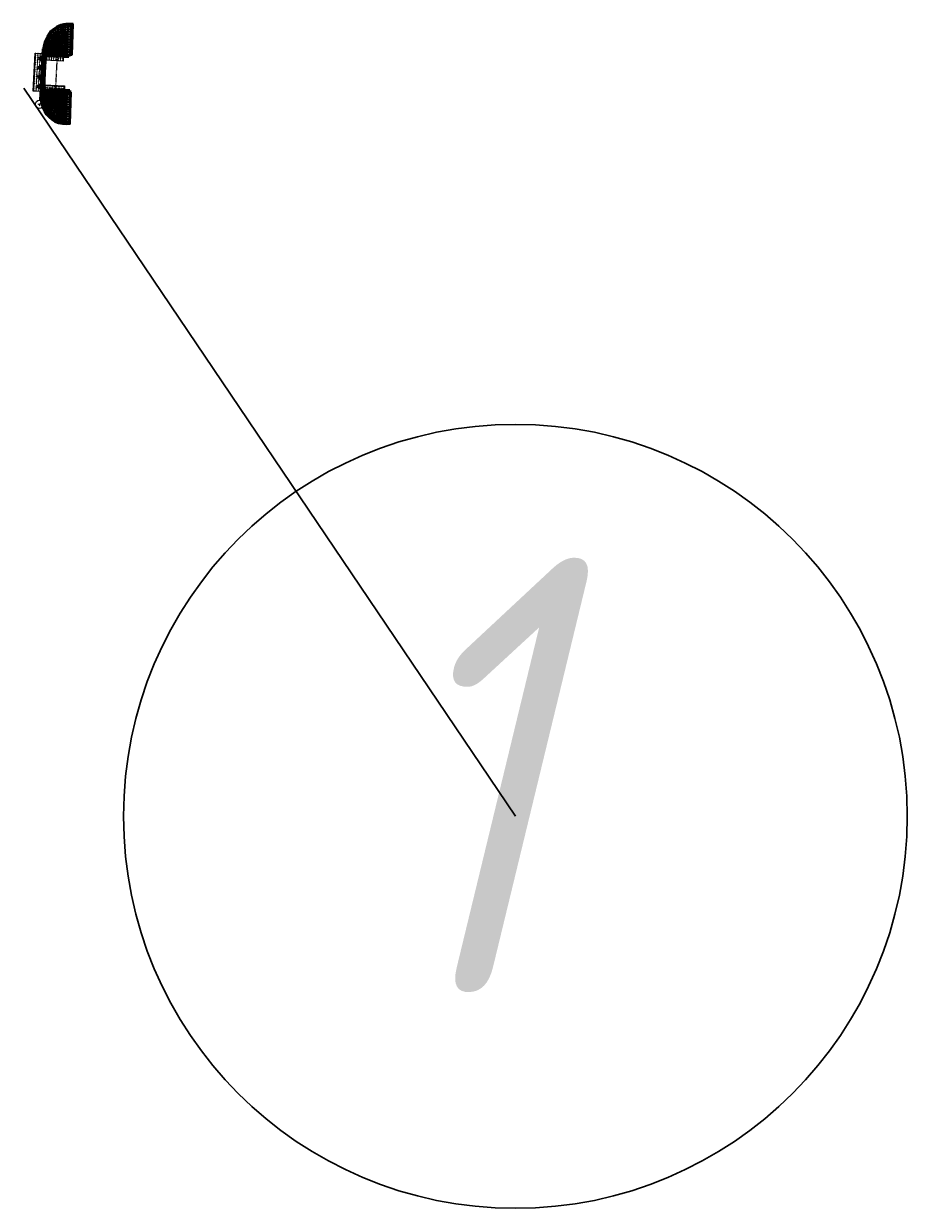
# Model space of a CAD drawing. Header units: metres. Extents: x 1285860 to 1560489, y -721344 to 834863.
# Tile 4 of 215: x 1286266 to 1286878, y 733144 to 733964. Entities that reach past the tile are written whole.
import ezdxf

# ---------------------------------------------------------------- set-up
doc = ezdxf.new("R2010")
doc.units = ezdxf.units.M
doc.header["$LTSCALE"] = 0.2
doc.linetypes.add('DASHDOT2', pattern=[12.7, 6.35, -3.175, 0, -3.175])
doc.linetypes.add('HIDDEN2', pattern=[4.7625, 3.175, -1.5875])
doc.layers.get('0').update_dxf_attribs({"lineweight": 35})
for name, color, linetype in [('!OIS-G-opori-text', 130, 'Continuous'), ('!OIS-G-opori-text-s', 90, 'Continuous'), ('!OIS-K-punktir', 50, 'HIDDEN2'), ('!OIS-K-text-s0.5', 130, 'Continuous')]:
    doc.layers.add(name, color=color, linetype=linetype)
for name, color, linetype, lineweight in [('!OIS-K-osi', 30, 'DASHDOT2', 18), ('!OIS-K-razm', 10, 'Continuous', 20), ('!OIS-K-s0.25', 10, 'Continuous', 20), ('!OIS-K-s0.5-1', 130, 'Continuous', 35), ('!OIS-K-s1', 90, 'Continuous', 50), ('!OIS-K-shtrih', 8, 'Continuous', 15)]:
    doc.layers.add(name, color=color, linetype=linetype, lineweight=lineweight)
doc.styles.add('GOST-2.304_Type-B_italic', font='txt')
doc.styles.add('Simplex', font='simplex.shx', dxfattribs={"width": 0.85, "oblique": 15})

# ---------------------------------------------------------------- blocks, each defined once
blk = doc.blocks.new('number')
at = {"layer": '!OIS-G-opori-text', "color": 0}
blk.add_circle((0, 0), 2.86, dxfattribs=at)
at = {"layer": '!OIS-G-opori-text', "style": 'Simplex', "oblique": 15, "width": 0.65}
blk.add_attdef('1', (-1.23, -0.78), '', height=1.5, dxfattribs=at)
blk = doc.blocks.new('A$C56051FC6')
at = {"layer": '!OIS-K-punktir', "linetype": 'ByBlock'}
blk.add_lwpolyline([(-13.15, 12.65), (-8.55, 12.65), (-8.55, 0), (8.55, 0), (8.55, 14.42), (13.15, 14.42), (13.15, -7.1), (-13.15, -7.1)], close=True, dxfattribs=at)
at = {"layer": '!OIS-K-punktir', "elevation": 0}
for points in [[(-12.88, 12.03), (-12.53, 12.03), (-12.53, 12.38), (-12.88, 12.38)], [(-12.88, 10.47), (-12.53, 10.47), (-12.53, 10.82), (-12.88, 10.82)], [(-12.88, 8.91), (-12.53, 8.91), (-12.53, 9.26), (-12.88, 9.26)], [(-11.67, 12.03), (-11.32, 12.03), (-11.32, 12.38), (-11.67, 12.38)], [(-11.67, 10.47), (-11.32, 10.47), (-11.32, 10.82), (-11.67, 10.82)], [(-11.67, 8.91), (-11.32, 8.91), (-11.32, 9.26), (-11.67, 9.26)], [(-10.46, 12.03), (-10.11, 12.03), (-10.11, 12.38), (-10.46, 12.38)], [(-10.46, 10.47), (-10.11, 10.47), (-10.11, 10.82), (-10.46, 10.82)], [(-10.46, 8.91), (-10.11, 8.91), (-10.11, 9.26), (-10.46, 9.26)], [(-9.25, 12.03), (-8.9, 12.03), (-8.9, 12.38), (-9.25, 12.38)], [(-9.25, 10.47), (-8.9, 10.47), (-8.9, 10.82), (-9.25, 10.82)], [(-9.25, 8.91), (-8.9, 8.91), (-8.9, 9.26), (-9.25, 9.26)], [(9.25, 13.59), (8.9, 13.59), (8.9, 13.94), (9.25, 13.94)], [(9.25, 12.03), (8.9, 12.03), (8.9, 12.38), (9.25, 12.38)], [(9.25, 10.47), (8.9, 10.47), (8.9, 10.82), (9.25, 10.82)], [(9.25, 8.91), (8.9, 8.91), (8.9, 9.26), (9.25, 9.26)], [(10.46, 13.59), (10.11, 13.59), (10.11, 13.94), (10.46, 13.94)], [(10.46, 12.03), (10.11, 12.03), (10.11, 12.38), (10.46, 12.38)], [(10.46, 10.47), (10.11, 10.47), (10.11, 10.82), (10.46, 10.82)], [(10.46, 8.91), (10.11, 8.91), (10.11, 9.26), (10.46, 9.26)], [(11.67, 13.59), (11.32, 13.59), (11.32, 13.94), (11.67, 13.94)], [(11.67, 12.03), (11.32, 12.03), (11.32, 12.38), (11.67, 12.38)], [(11.67, 10.47), (11.32, 10.47), (11.32, 10.82), (11.67, 10.82)], [(11.67, 8.91), (11.32, 8.91), (11.32, 9.26), (11.67, 9.26)], [(12.88, 13.59), (12.53, 13.59), (12.53, 13.94), (12.88, 13.94)], [(12.88, 12.03), (12.53, 12.03), (12.53, 12.38), (12.88, 12.38)], [(12.88, 10.47), (12.53, 10.47), (12.53, 10.82), (12.88, 10.82)], [(12.88, 8.91), (12.53, 8.91), (12.53, 9.26), (12.88, 9.26)], [(-12.88, 7.35), (-12.53, 7.35), (-12.53, 7.7), (-12.88, 7.7)], [(-12.88, 5.79), (-12.53, 5.79), (-12.53, 6.14), (-12.88, 6.14)], [(-12.88, 4.23), (-12.53, 4.23), (-12.53, 4.58), (-12.88, 4.58)], [(-12.88, 2.67), (-12.53, 2.67), (-12.53, 3.02), (-12.88, 3.02)], [(-12.88, 1.11), (-12.53, 1.11), (-12.53, 1.46), (-12.88, 1.46)], [(-11.67, 7.35), (-11.32, 7.35), (-11.32, 7.7), (-11.67, 7.7)], [(-11.67, 5.79), (-11.32, 5.79), (-11.32, 6.14), (-11.67, 6.14)], [(-11.67, 4.23), (-11.32, 4.23), (-11.32, 4.58), (-11.67, 4.58)], [(-11.67, 2.67), (-11.32, 2.67), (-11.32, 3.02), (-11.67, 3.02)], [(-11.67, 1.11), (-11.32, 1.11), (-11.32, 1.46), (-11.67, 1.46)], [(-10.46, 7.35), (-10.11, 7.35), (-10.11, 7.7), (-10.46, 7.7)], [(-10.46, 5.79), (-10.11, 5.79), (-10.11, 6.14), (-10.46, 6.14)], [(-10.46, 4.23), (-10.11, 4.23), (-10.11, 4.58), (-10.46, 4.58)], [(-10.46, 2.67), (-10.11, 2.67), (-10.11, 3.02), (-10.46, 3.02)], [(-10.46, 1.11), (-10.11, 1.11), (-10.11, 1.46), (-10.46, 1.46)], [(-9.25, 7.35), (-8.9, 7.35), (-8.9, 7.7), (-9.25, 7.7)], [(-9.25, 5.79), (-8.9, 5.79), (-8.9, 6.14), (-9.25, 6.14)], [(-9.25, 4.23), (-8.9, 4.23), (-8.9, 4.58), (-9.25, 4.58)], [(-9.25, 2.67), (-8.9, 2.67), (-8.9, 3.02), (-9.25, 3.02)], [(-9.25, 1.11), (-8.9, 1.11), (-8.9, 1.46), (-9.25, 1.46)], [(9.25, 7.35), (8.9, 7.35), (8.9, 7.7), (9.25, 7.7)], [(9.25, 5.79), (8.9, 5.79), (8.9, 6.14), (9.25, 6.14)], [(9.25, 4.23), (8.9, 4.23), (8.9, 4.58), (9.25, 4.58)], [(9.25, 2.67), (8.9, 2.67), (8.9, 3.02), (9.25, 3.02)], [(9.25, 1.11), (8.9, 1.11), (8.9, 1.46), (9.25, 1.46)], [(10.46, 7.35), (10.11, 7.35), (10.11, 7.7), (10.46, 7.7)], [(10.46, 5.79), (10.11, 5.79), (10.11, 6.14), (10.46, 6.14)], [(10.46, 4.23), (10.11, 4.23), (10.11, 4.58), (10.46, 4.58)], [(10.46, 2.67), (10.11, 2.67), (10.11, 3.02), (10.46, 3.02)], [(10.46, 1.11), (10.11, 1.11), (10.11, 1.46), (10.46, 1.46)], [(11.67, 7.35), (11.32, 7.35), (11.32, 7.7), (11.67, 7.7)], [(11.67, 5.79), (11.32, 5.79), (11.32, 6.14), (11.67, 6.14)], [(11.67, 4.23), (11.32, 4.23), (11.32, 4.58), (11.67, 4.58)], [(11.67, 2.67), (11.32, 2.67), (11.32, 3.02), (11.67, 3.02)], [(11.67, 1.11), (11.32, 1.11), (11.32, 1.46), (11.67, 1.46)], [(12.88, 7.35), (12.53, 7.35), (12.53, 7.7), (12.88, 7.7)], [(12.88, 5.79), (12.53, 5.79), (12.53, 6.14), (12.88, 6.14)], [(12.88, 4.23), (12.53, 4.23), (12.53, 4.58), (12.88, 4.58)], [(12.88, 2.67), (12.53, 2.67), (12.53, 3.02), (12.88, 3.02)], [(12.88, 1.11), (12.53, 1.11), (12.53, 1.46), (12.88, 1.46)], [(-12.88, -0.61), (-12.53, -0.61), (-12.53, -0.26), (-12.88, -0.26)], [(-12.88, -2.16), (-12.53, -2.16), (-12.53, -1.82), (-12.88, -1.82)], [(-12.88, -3.73), (-12.53, -3.73), (-12.53, -3.38), (-12.88, -3.38)], [(-12.88, -5.29), (-12.53, -5.29), (-12.53, -4.94), (-12.88, -4.94)], [(-12.88, -6.85), (-12.53, -6.85), (-12.53, -6.5), (-12.88, -6.5)], [(-11.67, -0.61), (-11.32, -0.61), (-11.32, -0.26), (-11.67, -0.26)], [(-11.67, -2.16), (-11.32, -2.16), (-11.32, -1.82), (-11.67, -1.82)], [(-11.67, -3.73), (-11.32, -3.73), (-11.32, -3.38), (-11.67, -3.38)], [(-11.67, -5.29), (-11.32, -5.29), (-11.32, -4.94), (-11.67, -4.94)], [(-11.67, -6.85), (-11.32, -6.85), (-11.32, -6.5), (-11.67, -6.5)], [(-10.46, -0.61), (-10.11, -0.61), (-10.11, -0.26), (-10.46, -0.26)], [(-10.46, -2.16), (-10.11, -2.16), (-10.11, -1.82), (-10.46, -1.82)], [(-10.46, -3.73), (-10.11, -3.73), (-10.11, -3.38), (-10.46, -3.38)], [(-10.46, -5.29), (-10.11, -5.29), (-10.11, -4.94), (-10.46, -4.94)], [(-10.46, -6.85), (-10.11, -6.85), (-10.11, -6.5), (-10.46, -6.5)], [(-9.25, -0.61), (-8.9, -0.61), (-8.9, -0.26), (-9.25, -0.26)], [(-9.25, -2.16), (-8.9, -2.16), (-8.9, -1.82), (-9.25, -1.82)], [(-9.25, -3.73), (-8.9, -3.73), (-8.9, -3.38), (-9.25, -3.38)], [(-9.25, -5.29), (-8.9, -5.29), (-8.9, -4.94), (-9.25, -4.94)], [(-9.25, -6.85), (-8.9, -6.85), (-8.9, -6.5), (-9.25, -6.5)], [(-8.04, -0.61), (-7.69, -0.61), (-7.69, -0.26), (-8.04, -0.26)], [(-8.04, -2.16), (-7.69, -2.16), (-7.69, -1.82), (-8.04, -1.82)], [(-8.04, -3.73), (-7.69, -3.73), (-7.69, -3.38), (-8.04, -3.38)], [(-8.04, -5.29), (-7.69, -5.29), (-7.69, -4.94), (-8.04, -4.94)], [(-8.04, -6.85), (-7.69, -6.85), (-7.69, -6.5), (-8.04, -6.5)], [(-6.83, -0.61), (-6.48, -0.61), (-6.48, -0.26), (-6.83, -0.26)], [(-6.83, -2.16), (-6.48, -2.16), (-6.48, -1.82), (-6.83, -1.82)], [(-6.83, -3.73), (-6.48, -3.73), (-6.48, -3.38), (-6.83, -3.38)], [(-6.83, -5.29), (-6.48, -5.29), (-6.48, -4.94), (-6.83, -4.94)], [(-6.83, -6.85), (-6.48, -6.85), (-6.48, -6.5), (-6.83, -6.5)], [(-5.62, -0.61), (-5.27, -0.61), (-5.27, -0.26), (-5.62, -0.26)], [(-5.62, -2.16), (-5.27, -2.16), (-5.27, -1.82), (-5.62, -1.82)], [(-5.62, -3.73), (-5.27, -3.73), (-5.27, -3.38), (-5.62, -3.38)], [(-5.62, -5.29), (-5.27, -5.29), (-5.27, -4.94), (-5.62, -4.94)], [(-5.62, -6.85), (-5.27, -6.85), (-5.27, -6.5), (-5.62, -6.5)], [(-4.41, -0.61), (-4.06, -0.61), (-4.06, -0.26), (-4.41, -0.26)], [(-4.41, -2.16), (-4.06, -2.16), (-4.06, -1.82), (-4.41, -1.82)], [(-4.41, -3.73), (-4.06, -3.73), (-4.06, -3.38), (-4.41, -3.38)], [(-4.41, -5.29), (-4.06, -5.29), (-4.06, -4.94), (-4.41, -4.94)], [(-4.41, -6.85), (-4.06, -6.85), (-4.06, -6.5), (-4.41, -6.5)], [(-3.2, -0.61), (-2.85, -0.61), (-2.85, -0.26), (-3.2, -0.26)], [(-3.2, -2.16), (-2.85, -2.16), (-2.85, -1.82), (-3.2, -1.82)], [(-3.2, -3.73), (-2.85, -3.73), (-2.85, -3.38), (-3.2, -3.38)], [(-3.2, -5.29), (-2.85, -5.29), (-2.85, -4.94), (-3.2, -4.94)], [(-3.2, -6.85), (-2.85, -6.85), (-2.85, -6.5), (-3.2, -6.5)], [(-1.99, -0.61), (-1.64, -0.61), (-1.64, -0.26), (-1.99, -0.26)], [(-1.99, -2.16), (-1.64, -2.16), (-1.64, -1.82), (-1.99, -1.82)], [(-1.99, -3.73), (-1.64, -3.73), (-1.64, -3.38), (-1.99, -3.38)], [(-1.99, -5.29), (-1.64, -5.29), (-1.64, -4.94), (-1.99, -4.94)], [(-1.99, -6.85), (-1.64, -6.85), (-1.64, -6.5), (-1.99, -6.5)], [(-0.78, -0.61), (-0.43, -0.61), (-0.43, -0.26), (-0.78, -0.26)], [(-0.78, -2.16), (-0.43, -2.16), (-0.43, -1.82), (-0.78, -1.82)], [(-0.78, -3.73), (-0.43, -3.73), (-0.43, -3.38), (-0.78, -3.38)], [(-0.78, -5.29), (-0.43, -5.29), (-0.43, -4.94), (-0.78, -4.94)], [(-0.78, -6.85), (-0.43, -6.85), (-0.43, -6.5), (-0.78, -6.5)], [(0.43, -0.61), (0.78, -0.61), (0.78, -0.26), (0.43, -0.26)], [(0.43, -2.16), (0.78, -2.16), (0.78, -1.82), (0.43, -1.82)], [(0.43, -3.73), (0.78, -3.73), (0.78, -3.38), (0.43, -3.38)], [(0.43, -5.29), (0.78, -5.29), (0.78, -4.94), (0.43, -4.94)], [(0.43, -6.85), (0.78, -6.85), (0.78, -6.5), (0.43, -6.5)], [(1.64, -0.61), (1.99, -0.61), (1.99, -0.26), (1.64, -0.26)], [(1.64, -2.16), (1.99, -2.16), (1.99, -1.82), (1.64, -1.82)], [(1.64, -3.73), (1.99, -3.73), (1.99, -3.38), (1.64, -3.38)], [(1.64, -5.29), (1.99, -5.29), (1.99, -4.94), (1.64, -4.94)], [(1.64, -6.85), (1.99, -6.85), (1.99, -6.5), (1.64, -6.5)], [(2.85, -0.61), (3.2, -0.61), (3.2, -0.26), (2.85, -0.26)], [(2.85, -2.16), (3.2, -2.16), (3.2, -1.82), (2.85, -1.82)], [(2.85, -3.73), (3.2, -3.73), (3.2, -3.38), (2.85, -3.38)], [(2.85, -5.29), (3.2, -5.29), (3.2, -4.94), (2.85, -4.94)], [(2.85, -6.85), (3.2, -6.85), (3.2, -6.5), (2.85, -6.5)], [(4.06, -0.61), (4.41, -0.61), (4.41, -0.26), (4.06, -0.26)], [(4.06, -2.16), (4.41, -2.16), (4.41, -1.82), (4.06, -1.82)], [(4.06, -3.73), (4.41, -3.73), (4.41, -3.38), (4.06, -3.38)], [(4.06, -5.29), (4.41, -5.29), (4.41, -4.94), (4.06, -4.94)], [(4.06, -6.85), (4.41, -6.85), (4.41, -6.5), (4.06, -6.5)], [(5.27, -0.61), (5.62, -0.61), (5.62, -0.26), (5.27, -0.26)], [(5.27, -2.16), (5.62, -2.16), (5.62, -1.82), (5.27, -1.82)], [(5.27, -3.73), (5.62, -3.73), (5.62, -3.38), (5.27, -3.38)], [(5.27, -5.29), (5.62, -5.29), (5.62, -4.94), (5.27, -4.94)], [(5.27, -6.85), (5.62, -6.85), (5.62, -6.5), (5.27, -6.5)], [(6.48, -0.61), (6.83, -0.61), (6.83, -0.26), (6.48, -0.26)], [(6.48, -2.16), (6.83, -2.16), (6.83, -1.82), (6.48, -1.82)], [(6.48, -3.73), (6.83, -3.73), (6.83, -3.38), (6.48, -3.38)], [(6.48, -5.29), (6.83, -5.29), (6.83, -4.94), (6.48, -4.94)], [(6.48, -6.85), (6.83, -6.85), (6.83, -6.5), (6.48, -6.5)], [(7.69, -0.61), (8.04, -0.61), (8.04, -0.26), (7.69, -0.26)], [(7.69, -2.16), (8.04, -2.16), (8.04, -1.82), (7.69, -1.82)], [(7.69, -3.73), (8.04, -3.73), (8.04, -3.38), (7.69, -3.38)], [(7.69, -5.29), (8.04, -5.29), (8.04, -4.94), (7.69, -4.94)], [(7.69, -6.85), (8.04, -6.85), (8.04, -6.5), (7.69, -6.5)], [(8.9, -0.61), (9.25, -0.61), (9.25, -0.26), (8.9, -0.26)], [(8.9, -2.16), (9.25, -2.16), (9.25, -1.82), (8.9, -1.82)], [(8.9, -3.73), (9.25, -3.73), (9.25, -3.38), (8.9, -3.38)], [(8.9, -5.29), (9.25, -5.29), (9.25, -4.94), (8.9, -4.94)], [(8.9, -6.85), (9.25, -6.85), (9.25, -6.5), (8.9, -6.5)], [(10.11, -0.61), (10.46, -0.61), (10.46, -0.26), (10.11, -0.26)], [(10.11, -2.16), (10.46, -2.16), (10.46, -1.82), (10.11, -1.82)], [(10.11, -3.73), (10.46, -3.73), (10.46, -3.38), (10.11, -3.38)], [(10.11, -5.29), (10.46, -5.29), (10.46, -4.94), (10.11, -4.94)], [(10.11, -6.85), (10.46, -6.85), (10.46, -6.5), (10.11, -6.5)], [(11.32, -0.61), (11.67, -0.61), (11.67, -0.26), (11.32, -0.26)], [(11.32, -2.16), (11.67, -2.16), (11.67, -1.82), (11.32, -1.82)], [(11.32, -3.73), (11.67, -3.73), (11.67, -3.38), (11.32, -3.38)], [(11.32, -5.29), (11.67, -5.29), (11.67, -4.94), (11.32, -4.94)], [(11.32, -6.85), (11.67, -6.85), (11.67, -6.5), (11.32, -6.5)], [(12.53, -0.61), (12.88, -0.61), (12.88, -0.26), (12.53, -0.26)], [(12.53, -2.16), (12.88, -2.16), (12.88, -1.82), (12.53, -1.82)], [(12.53, -3.73), (12.88, -3.73), (12.88, -3.38), (12.53, -3.38)], [(12.53, -5.29), (12.88, -5.29), (12.88, -4.94), (12.53, -4.94)], [(12.53, -6.85), (12.88, -6.85), (12.88, -6.5), (12.53, -6.5)]]:
    blk.add_lwpolyline(points, close=True, dxfattribs=at)
blk = doc.blocks.new('A$C5F25407F')
at = {"layer": '!OIS-K-punktir', "linetype": 'ByBlock'}
for q in [(-0.56, -0.32), (-0.54, 0.36), (0.55, -0.02)]:
    blk.add_line((0, 0), q, dxfattribs=at)
at = {"layer": '!OIS-K-punktir'}
for p, q in [((1.29, 0.95), (1.1, 0.96)), ((1.29, 0.95), (1.21, -1.05)), ((1.02, -1.04), (1.21, -1.05)), ((1.06, -0.04), (1.25, -0.05))]:
    blk.add_line(p, q, dxfattribs=at)
at = {"layer": '!OIS-K-s1'}
for p, q in [((-1.56, 1.06), (-1.64, -0.94)), ((-0.54, 0.36), (-1.56, 1.06)), ((1.1, 0.96), (-1.56, 1.06)), ((-0.57, -0.48), (-0.53, 0.52)), ((0.57, 0.48), (-0.53, 0.52)), ((0.53, -0.52), (0.57, 0.48)), ((-0.56, -0.32), (-1.64, -0.94)), ((-1.64, -0.94), (1.02, -1.04)), ((0.53, -0.52), (-0.57, -0.48)), ((0.55, -0.02), (1.06, -0.04))]:
    blk.add_line(p, q, dxfattribs=at)
blk = doc.blocks.new('A$C2A1B7BC4')
at = {"layer": '!OIS-K-osi'}
blk.add_line((-26.74, 1.6, 0), (5.24, 1.6, 0), dxfattribs=at)
at = {"layer": '!OIS-K-osi', "linetype": 'ByBlock'}
blk.add_line((-10.75, 3.65, 0), (-10.75, 0.88, 0), dxfattribs=at)
at = {"layer": '!OIS-K-punktir'}
for p, q in [((-22.5, 11.87, 0), (1, 11.87, 0)), ((-23.4, 2.85, 0), (1.9, 2.85, 0)), ((-22.5, 3.85, 0), (1, 3.85, 0))]:
    blk.add_line(p, q, dxfattribs=at)
at = {"layer": '!OIS-K-punktir', "elevation": 0}
for points in [[(-22.6, 3.65, 0.00506), (-22.81, 20.1, 0.00506)], [(1.1, 3.65, 0.005441), (0.85, 21.87)]]:
    blk.add_lwpolyline(points, format="xyb", dxfattribs=at)
at = {"layer": '!OIS-K-razm'}
blk.add_line((-10.73, 3.65, 0), (-10.77, 3.65, 0), dxfattribs=at)
at = {"layer": '!OIS-K-s1'}
for p, q in [((-22.71, 20.1, 0), (-23.61, 20.1, 0)), ((1.65, 21.87, 0), (0.75, 21.87, 0)), ((-10.77, 2.85, 0), (-10.77, 3.45, 0)), ((-10.73, 2.85, 0), (-10.73, 3.45, 0))]:
    blk.add_line(p, q, dxfattribs=at)
at = {"layer": '!OIS-K-s1', "elevation": 0}
for points in [[(-23.4, 3.45, 0.005127), (-23.61, 20.1, 0.005127)], [(-22.5, 3.65, 0.00506), (-22.71, 20.1, 0.00506)], [(1, 3.65, 0.005442), (0.75, 21.87)], [(1.9, 3.45, 0.005495), (1.65, 21.87, 0.005495)]]:
    blk.add_lwpolyline(points, format="xyb", dxfattribs=at)
for points in [[(-10.77, 3.65), (-23.4, 3.65), (-23.4, 2.85), (-10.77, 2.85)], [(-10.77, 3.65), (-10.77, 3.85), (-22.5, 3.85)], [(-10.73, 3.65), (-10.73, 3.85), (1, 3.85)], [(-10.73, 2.85), (1.9, 2.85), (1.9, 3.65), (-10.73, 3.65)]]:
    blk.add_lwpolyline(points, dxfattribs=at)
at = {"layer": '!OIS-K-s1', "rotation": 92.19226983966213}
for p in [(-20.5, 1.6, 0), (-14, 1.6, 0), (-7.5, 1.6, 0), (-1, 1.6)]:
    blk.add_blockref('A$C5F25407F', p, dxfattribs=at)
blk = doc.blocks.new('A$C4ED54C31')
at = {"layer": '!OIS-K-shtrih'}
h = blk.add_hatch(color=254, dxfattribs=at)
h.dxf.hatch_style = 1
h.paths.add_polyline_path([(1286296.64, 733962.83), (1286299.94, 733962.74), (1286299.97, 733963.83), (1286296.67, 733963.92, 0.189574), (1286284.38, 733958.75, 0.167663), (1286278.89, 733942.79), (1286279.98, 733942.74, -0.167372), (1286285.19, 733958.02, -0.18751)])
h.paths.add_polyline_path([(1286295.41, 733894.35), (1286298.06, 733894.28), (1286298.09, 733895.37), (1286295.44, 733895.44, -0.335703), (1286279.84, 733906.28, -0.114008), (1286278.67, 733917.48, -0.000333), (1286277.58, 733917.53, 0.113169), (1286278.81, 733905.93, 0.331188)])
h.paths.add_polyline_path([(1286295.44, 733895.44), (1286298.09, 733895.37), (1286298.67, 733916.43), (1286296.02, 733916.49, -0.415682), (1286295.73, 733916.79, -0.005201), (1286278.67, 733917.48, 0.114008), (1286279.84, 733906.28, 0.335703)], flags=17)
h.paths.add_polyline_path([(1286295.78, 733942.1, -0.410481), (1286296.07, 733942.38), (1286299.38, 733942.31), (1286299.94, 733962.74), (1286296.64, 733962.83, 0.18751), (1286285.19, 733958.02, 0.167372), (1286279.98, 733942.74)])
h = blk.add_hatch(dxfattribs=at)
h.set_pattern_fill('GRAVEL', color=256, scale=0.1, angle=-189.52527)
h.set_pattern_definition([(38.487521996, (588052.58291, 2041155.05024), (23.822772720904, 19.182218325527), [0.34172144, -33.8304836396]), (355.444475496, (588052.85039, 2041155.26291), (-30.480089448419, 2.538926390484), [0.58640472, -58.0540488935]), (302.985181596, (588053.43494, 2041155.21633), (-20.426221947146, 31.75803924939), [0.41348152, -40.934722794]), (77.748423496, (588054.51697, 2041155.67865), (-10.911491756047, -49.679280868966), [0.53400452, -52.8664374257]), (103.308388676, (588054.63029, 2041156.20049), (7.480994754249, -32.161391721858), [0.5236337, -51.8398077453]), (167.748423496, (588054.50975, 2041156.71007), (49.679280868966, -10.911491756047), [0.53400452, -52.8664374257]), (208.168974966, (588053.98791, 2041156.82338), (36.7679999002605, 19.585570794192), [0.70619366, -69.9131153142]), (242.730062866, (588053.36536, 2041156.49001), (-26.7820248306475, -52.167288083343), [0.66671952, -66.005256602]), (291.904300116, (588053.05988, 2041155.89739), (14.575610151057, -35.927348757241), [0.535813, -53.0455456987]), (345.711092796, (588053.25976, 2041155.40026), (-27.134457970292, 7.128561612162), [0.61171328, -29.97393695]), (32.872172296, (588053.85255, 2041155.24928), (34.683345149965, 22.510876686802), [0.79107792, -78.316772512]), (309.288809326, (588052.04124, 2041156.11982), (15.012908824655, -17.97216093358), [0.27000454, -26.7305658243]), (341.943968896, (588052.21222, 2041155.91085), (-31.72409304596, 10.474193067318), [0.51368198, -50.854638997]), (35.4747345, (588052.7006, 2041155.7516), (0.4203255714, 2.504980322), [0.35920934, -3.2328931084]), (13.673325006, (588052.8255, 2041155.4216), (-13.36555275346, -2.90833278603), [0.19344132, -19.150622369]), (102.276143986, (588053.01347, 2041155.46734), (1.24400360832, -7.93526653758), [0.27356562, -13.40475299]), (201.438491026, (588052.9553, 2041155.73465), (-8.35559210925, -3.74898392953), [0.44431966, -14.366298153]), (332.039785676, (588052.5417, 2041155.57225), (-4.5896350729, 3.3456314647), [0.32128714, -7.710898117]), (186.86427483, (588054.46636, 2041155.22355), (-26.31077993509, -3.311685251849), [0.450088, -44.5588266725]), (240.820910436, (588054.0195, 2041155.16976), (14.643502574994, 25.87348125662), [0.37759894, -37.382215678]), (103.673325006, (588052.45766, 2041155.07126), (2.90833278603, -13.36555275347), [0.3868801, -18.957183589]), (154.085194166, (588052.36621, 2041155.44717), (23.788826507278, -11.718196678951), [0.450088, -44.5588266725]), (149.918689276, (588054.72696, 2041156.77664), (11.68425046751, -7.111588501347), [0.4340352, -21.267734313]), (105.249875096, (588054.35138, 2041156.99419), (7.90132034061, -29.656411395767), [0.36367212, -36.0035933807]), (237.276143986, (588052.85294, 2041157.58044), (-7.11158850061, -11.68425046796), [0.3868801, -18.957183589]), (187.828759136, (588052.6438, 2041157.25496), (34.246046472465, 4.555688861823), [0.42578274, -42.15237598]), (239.918689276, (588054.08038, 2041157.37448), (7.11158850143, 11.68425046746), [0.2170176, -21.484751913]), (271.78466697, (588053.00324, 2041157.5552), (0.82367803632, -10.44024685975), [0.1295146, -12.8219949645]), (336.43849103, (588053.0073, 2041157.42577), (-7.0946153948, 3.7659570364), [0.5236337, -9.949054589]), (356.483740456, (588053.48725, 2041157.21645), (-25.4701287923, 1.698275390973), [0.485267, -48.0413648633]), (114.164802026, (588052.9931, 2041155.9601), (1.66432917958, -5.43028621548), [0.36632388, -8.7917763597]), (163.631961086, (588052.84317, 2041156.29432), (-41.744014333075, 12.1554953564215), [0.63955676, -63.316009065]), (231.420130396, (588052.22954, 2041156.47455), (12.962200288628, 15.853559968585), [0.26150824, -25.889392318]), (260.4747345, (588052.0665, 2041156.27), (2.0846547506, -2.9253058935), [0.1524, -2.3876]), (290.731171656, (588053.52474, 2041157.1329), (-7.077642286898, 19.21616454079), [0.35286696, -34.933940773]), (218.487521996, (588053.64965, 2041156.80288), (-23.82277272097, -19.182218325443), [0.68344288, -33.4887621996]), (170.4747345, (588053.1147, 2041156.3775), (-2.9253058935, -2.0846547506), [0.6604, -1.8796]), (135.779580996, (588052.4634, 2041156.48682), (-22.107524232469, 21.738117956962), [0.40160956, -39.759316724]), (64.529338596, (588052.17557, 2041156.7669), (4.18628260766, 9.599595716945), [0.36982908, -18.1216500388]), (18.120709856, (588052.33462, 2041157.1008), (51.797881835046, 17.063617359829), [0.6021451, -59.612464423]), (345.900813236, (588052.9069, 2041157.28808), (32.144418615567, -7.9692127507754), [0.63702946, -63.0658464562])])
h.paths.add_polyline_path([(1286279.98, 733942.74, -0.167372), (1286285.19, 733958.02, -0.18751), (1286296.64, 733962.83), (1286299.94, 733962.74), (1286299.97, 733963.83), (1286296.67, 733963.92, 0.189574), (1286284.38, 733958.75, 0.167663), (1286278.89, 733942.79)])
h.paths.add_polyline_path([(1286278.81, 733905.93, 0.331188), (1286295.41, 733894.35), (1286298.06, 733894.28), (1286298.09, 733895.37), (1286295.44, 733895.44, -0.335703), (1286279.84, 733906.28, -0.114008), (1286278.67, 733917.48, -0.000333), (1286277.58, 733917.53, 0.113169)])
at = {"layer": '!OIS-K-s0.5-1'}
for p, q in [((1286294.47, 733945.3), (1286287.41, 733959.84)), ((1286294.5, 733945.33), (1286287.45, 733959.86)), ((1286293.09, 733950.15), (1286289.17, 733960.89)), ((1286293.12, 733950.17), (1286289.2, 733960.91)), ((1286295.52, 733944.19), (1286291.24, 733961.81)), ((1286295.56, 733944.2), (1286291.28, 733961.82)), ((1286294.69, 733950.78), (1286292.91, 733962.32)), ((1286294.73, 733950.79), (1286292.95, 733962.33)), ((1286295.79, 733945.89), (1286294.58, 733962.65)), ((1286295.83, 733945.89), (1286294.62, 733962.66)), ((1286296.09, 733942.59, 0), (1286296.64, 733962.83, 0)), ((1286299.86, 733959.86), (1286296.56, 733959.95)), ((1286299.86, 733959.82), (1286296.56, 733959.91)), ((1286299.91, 733961.59), (1286296.61, 733961.68)), ((1286299.91, 733961.55), (1286296.61, 733961.64)), ((1286299.94, 733962.74), (1286296.64, 733962.83, 0)), ((1286298.08, 733942.54, 0), (1286298.64, 733962.78, 0)), ((1286298.12, 733942.53, 0), (1286298.68, 733962.78, 0)), ((1286299.38, 733942.31, 0), (1286299.97, 733963.83, 0)), ((1286290.08, 733946.15), (1286281.7, 733951.89)), ((1286290.09, 733946.19), (1286281.72, 733951.93)), ((1286293.62, 733944.1), (1286282.43, 733953.55)), ((1286293.64, 733944.14), (1286282.44, 733953.59)), ((1286290.69, 733947.72), (1286283.41, 733955.4)), ((1286290.71, 733947.75), (1286283.44, 733955.44)), ((1286295.73, 733942.46), (1286284.45, 733957.02)), ((1286295.76, 733942.49), (1286284.48, 733957.05)), ((1286291.67, 733949.04), (1286285.73, 733958.52)), ((1286291.69, 733949.07), (1286285.76, 733958.54)), ((1286299.62, 733950.92), (1286296.32, 733951.01)), ((1286299.61, 733950.88), (1286296.32, 733950.97)), ((1286299.66, 733952.62), (1286296.36, 733952.71)), ((1286299.66, 733952.58), (1286296.36, 733952.67)), ((1286299.67, 733953.02), (1286296.37, 733953.11)), ((1286299.72, 733954.66), (1286296.42, 733954.75)), ((1286299.72, 733954.62), (1286296.42, 733954.71)), ((1286299.77, 733956.39), (1286296.47, 733956.48)), ((1286299.76, 733956.35), (1286296.47, 733956.44)), ((1286299.81, 733958.13), (1286296.51, 733958.22)), ((1286299.81, 733958.09), (1286296.51, 733958.18)), ((1286289.59, 733943.07), (1286280.04, 733944.57)), ((1286289.59, 733943.11), (1286280.05, 733944.61)), ((1286293.25, 733942.83), (1286280.25, 733946.46)), ((1286293.26, 733942.87), (1286280.26, 733946.5)), ((1286289.72, 733944.5), (1286280.54, 733948.05)), ((1286289.73, 733944.54), (1286280.55, 733948.09)), ((1286294.47, 733942.89), (1286281.04, 733949.97)), ((1286294.48, 733942.93), (1286281.05, 733950.01)), ((1286299.43, 733944.2), (1286296.13, 733944.29)), ((1286299.43, 733944.16), (1286296.13, 733944.25)), ((1286299.48, 733945.88), (1286296.18, 733945.97)), ((1286299.48, 733945.84), (1286296.18, 733945.93)), ((1286299.52, 733947.56), (1286296.22, 733947.65)), ((1286299.52, 733947.52), (1286296.22, 733947.61)), ((1286299.57, 733949.24), (1286296.27, 733949.33)), ((1286299.57, 733949.2), (1286296.27, 733949.29)), ((1286293.15, 733916.34, 0), (1286278.48, 733914.11, 0)), ((1286293.15, 733916.3, 0), (1286278.48, 733914.07, 0)), ((1286289.51, 733916.44, 0), (1286278.52, 733915.85, 0)), ((1286289.5, 733916.4, 0), (1286278.52, 733915.81, 0)), ((1286289.54, 733915.2, 0), (1286278.55, 733912.51, 0)), ((1286289.55, 733915.16, 0), (1286278.56, 733912.47, 0)), ((1286294.39, 733916.18, 0), (1286278.8, 733910.46, 0)), ((1286294.4, 733916.14, 0), (1286278.8, 733910.42, 0)), ((1286289.79, 733913.82, 0), (1286279.13, 733908.76, 0)), ((1286289.8, 733913.78, 0), (1286279.14, 733908.72, 0)), ((1286293.41, 733915.22, 0), (1286279.6, 733907.01, 0)), ((1286293.42, 733915.19, 0), (1286279.61, 733906.97, 0)), ((1286290.19, 733912.64, 0), (1286280.12, 733905.5, 0)), ((1286290.2, 733912.6, 0), (1286280.14, 733905.46, 0)), ((1286295.64, 733916.46, 0), (1286280.85, 733903.89, 0)), ((1286295.67, 733916.43, 0), (1286280.87, 733903.85, 0)), ((1286290.77, 733911.49, 0), (1286281.74, 733902.38, 0)), ((1286290.79, 733911.45, 0), (1286281.76, 733902.35, 0)), ((1286293.93, 733914.29, 0), (1286282.78, 733901.01, 0)), ((1286293.96, 733914.26, 0), (1286282.81, 733900.97, 0)), ((1286291.53, 733910.41, 0), (1286284.04, 733899.69, 0)), ((1286291.55, 733910.38, 0), (1286284.06, 733899.66, 0)), ((1286295.03, 733915.11, 0), (1286285.23, 733898.67, 0)), ((1286295.06, 733915.09, 0), (1286285.26, 733898.65, 0)), ((1286294.77, 733913.49, 0), (1286288.42, 733896.78, 0)), ((1286294.81, 733913.47, 0), (1286288.46, 733896.76, 0)), ((1286295.91, 733916.29, 0), (1286291.31, 733895.82, 0)), ((1286295.95, 733916.29, 0), (1286291.35, 733895.81, 0)), ((1286295.75, 733913.01, 0), (1286294.49, 733895.43, 0)), ((1286295.79, 733912.99, 0), (1286294.53, 733895.43, 0)), ((1286295.41, 733894.35, 0), (1286296.01, 733916.28, 0)), ((1286298.53, 733911.2, 0), (1286295.87, 733911.26, 0)), ((1286298.52, 733911.16, 0), (1286295.87, 733911.22, 0)), ((1286298.57, 733912.89, 0), (1286295.92, 733912.95, 0)), ((1286298.57, 733912.84, 0), (1286295.92, 733912.9, 0)), ((1286298.62, 733914.57, 0), (1286295.96, 733914.63, 0)), ((1286298.62, 733914.53, 0), (1286295.96, 733914.59, 0)), ((1286297.41, 733894.3, 0), (1286298.01, 733916.23, 0)), ((1286297.45, 733894.29, 0), (1286298.05, 733916.23, 0)), ((1286298.06, 733894.28, 0), (1286298.67, 733916.43, 0)), ((1286292.54, 733909.37, 0), (1286286.96, 733897.52, 0)), ((1286292.57, 733909.34, 0), (1286287, 733897.5, 0)), ((1286293.57, 733908.66, 0), (1286289.82, 733896.24, 0)), ((1286293.61, 733908.64, 0), (1286289.86, 733896.22, 0)), ((1286294.77, 733908.14, 0), (1286292.95, 733895.54, 0)), ((1286294.81, 733908.13, 0), (1286292.99, 733895.53, 0)), ((1286298.3, 733903.05, 0), (1286295.65, 733903.11, 0)), ((1286298.3, 733903.01, 0), (1286295.65, 733903.07, 0)), ((1286298.35, 733904.74, 0), (1286295.69, 733904.8, 0)), ((1286298.35, 733904.79, 0), (1286295.7, 733904.85, 0)), ((1286298.37, 733905.72, 0), (1286295.72, 733905.77, 0)), ((1286298.39, 733906.16, 0), (1286295.73, 733906.22, 0)), ((1286298.39, 733906.12, 0), (1286295.73, 733906.18, 0)), ((1286298.43, 733907.84, 0), (1286295.78, 733907.9, 0)), ((1286298.43, 733907.79, 0), (1286295.78, 733907.85, 0)), ((1286298.48, 733909.48, 0), (1286295.82, 733909.54, 0)), ((1286298.48, 733909.52, 0), (1286295.83, 733909.58, 0)), ((1286298.11, 733896.11, 0), (1286295.46, 733896.17, 0)), ((1286298.11, 733896.07, 0), (1286295.46, 733896.13, 0)), ((1286298.16, 733897.85, 0), (1286295.5, 733897.91, 0)), ((1286298.16, 733897.8, 0), (1286295.5, 733897.86, 0)), ((1286298.21, 733899.58, 0), (1286295.55, 733899.64, 0)), ((1286298.21, 733899.54, 0), (1286295.55, 733899.6, 0)), ((1286298.25, 733901.32, 0), (1286295.6, 733901.38, 0)), ((1286298.25, 733901.27, 0), (1286295.6, 733901.33, 0))]:
    blk.add_line(p, q, dxfattribs=at)
at = {"layer": '!OIS-K-s0.5-1', "elevation": 0}
for points in [[(1286299.97, 733963.83), (1286296.67, 733963.92, 0.189574), (1286284.38, 733958.75, 0.167663), (1286278.89, 733942.79, 0.167663)], [(1286299.95, 733963.03), (1286296.63, 733963.12, 0.187817), (1286284.98, 733958.22, 0.167583), (1286279.69, 733942.74, 0.167583)], [(1286296.64, 733962.83, 0.18751), (1286285.19, 733958.02, 0.167372), (1286279.98, 733942.74)], [(1286296.39, 733953.09, 0.332428), (1286288.99, 733948.44, 0.107064), (1286287.86, 733942.39)], [(1286296.38, 733952.7, 0.318486), (1286289.27, 733947.94, 0.096399), (1286288.15, 733942.38)], [(1286277.58, 733917.53, 0.113169), (1286278.81, 733905.93, 0.331188), (1286295.41, 733894.35)], [(1286295.73, 733916.79, -0.005534), (1286277.58, 733917.53)], [(1286278.38, 733917.51, 0.113985), (1286279.57, 733906.19, 0.335355), (1286295.43, 733895.15, 0.335662)], [(1286278.67, 733917.48, 0.114008), (1286279.84, 733906.28, 0.335703), (1286295.44, 733895.44)], [(1286279.39, 733917.44, 0.10952), (1286281.45, 733904.04, 0.210964), (1286290.17, 733896.14, 0.024543), (1286291.93, 733895.69, 0.024543)], [(1286279.42, 733917.44, 0.109518), (1286281.48, 733904.05, 0.210943), (1286290.18, 733896.18, 0.042358), (1286293.24, 733895.5, 0.042358)], [(1286280.67, 733917.38, 0.109437), (1286282.64, 733904.53, 0.210119), (1286290.56, 733897.36, 0.062317), (1286295.46, 733896.13)], [(1286280.7, 733917.37, 0.109435), (1286282.67, 733904.55, 0.210095), (1286290.57, 733897.4, 0.061868), (1286295.46, 733896.17)], [(1286281.95, 733917.32, 0.109356), (1286283.82, 733905.03, 0.209117), (1286290.95, 733898.58, 0.07164), (1286295.46, 733897.88)], [(1286281.98, 733917.31, 0.108466), (1286283.86, 733905.04, 0.209083), (1286290.96, 733898.63, 0.071859), (1286295.46, 733897.92)], [(1286283.23, 733917.26, 0.11154), (1286284.8, 733906.56, 0.308303), (1286295.51, 733899.61)], [(1286283.26, 733917.26, 0.11054), (1286284.84, 733906.58, 0.308287), (1286295.51, 733899.66)], [(1286284.51, 733917.2, 0.099937), (1286285.54, 733908.72, 0.16974), (1286289.81, 733902.91, 0.150024), (1286295.56, 733901.35)], [(1286284.54, 733917.2, 0.09867), (1286285.58, 733908.73, 0.169732), (1286289.83, 733902.94, 0.150002), (1286295.56, 733901.39)], [(1286285.79, 733917.15, 0.127678), (1286287.06, 733909.08, 0.124377), (1286290.51, 733904.5, 0.138991), (1286295.61, 733903.08)], [(1286285.82, 733917.14, 0.126391), (1286287.1, 733909.09, 0.124321), (1286290.54, 733904.54, 0.138916), (1286295.61, 733903.12)], [(1286285.82, 733917.15, 0.00015), (1286285.82, 733917.14, 0.00015)], [(1286287.07, 733917.12, 0.219878), (1286290.04, 733907.15, 0.216569), (1286295.67, 733904.86)], [(1286288.03, 733917.05, 0.139435), (1286289.15, 733910.19, 0.270255), (1286295.69, 733905.79)], [(1286288.31, 733917.04, 0.084679), (1286289.05, 733911.57, 0.15138), (1286292.21, 733907.69, 0.095107), (1286295.7, 733906.19, 0.094502)], [(1286288.35, 733917.04, 0.08232), (1286289.09, 733911.59, 0.15133), (1286292.23, 733907.73, 0.094506), (1286295.71, 733906.23)], [(1286289.52, 733917, 0.201088), (1286291.47, 733910.41, 0.193505), (1286295.76, 733907.87, 0.193505)], [(1286289.55, 733917, 0.199298), (1286291.51, 733910.44, 0.193531), (1286295.76, 733907.91)], [(1286290.72, 733916.96, 0.222501), (1286292.67, 733911.36, 0.152351), (1286295.8, 733909.55, 0.152351)], [(1286290.75, 733916.96, 0.220494), (1286292.7, 733911.39, 0.152377), (1286295.81, 733909.59)], [(1286291.92, 733916.92, 0.19104), (1286292.98, 733913.1, 0.159211), (1286295.85, 733911.23, 0.159211)], [(1286291.95, 733916.92, 0.187843), (1286293.01, 733913.12, 0.159174), (1286295.86, 733911.28)], [(1286295.52, 733916.8, 0.41527), (1286296.01, 733916.28), (1286298.66, 733916.22)], [(1286295.73, 733916.79, 0.414998), (1286296.01, 733916.49), (1286298.67, 733916.43)]]:
    blk.add_lwpolyline(points, format="xyb", dxfattribs=at)
at = {"layer": '!OIS-K-s0.5-1'}
for points in [[(1286296.61, 733961.68, 0.300045), (1286282.83, 733950.91, 0.069389), (1286281.72, 733942.67, 0.069389)], [(1286296.61, 733961.64, 0.300331), (1286282.87, 733950.9, 0.069398), (1286281.75, 733942.67, 0.069398)], [(1286296.56, 733959.95, 0.323771), (1286284.06, 733950.55, 0.069808), (1286283, 733942.61)], [(1286296.56, 733959.91, 0.323718), (1286284.1, 733950.54, 0.068943), (1286283.04, 733942.61)], [(1286281.51, 733951.37, 0.055465), (1286280.44, 733942.72)], [(1286281.55, 733951.5, 0.050161), (1286280.47, 733942.72)], [(1286296.54, 733958.2, 0.324887), (1286285.15, 733949.93, 0.062871), (1286284.28, 733942.55, 0.061939)], [(1286296.54, 733958.16, 0.324853), (1286285.18, 733949.92, 0.061927), (1286284.32, 733942.55)], [(1286296.49, 733956.47, 0.308859), (1286286.75, 733950.21, 0.103327), (1286285.56, 733942.49, 0.102452)], [(1286296.49, 733956.43, 0.308836), (1286286.79, 733950.19, 0.102441), (1286285.59, 733942.49)], [(1286296.44, 733954.73, 0.299655), (1286288.02, 733949.6, 0.10295), (1286286.84, 733942.44, 0.102015)], [(1286296.44, 733954.69, 0.299609), (1286288.05, 733949.59, 0.101994), (1286286.87, 733942.44)], [(1286296.33, 733950.99, 0.298055), (1286290.48, 733947.39, 0.109002), (1286289.56, 733942.32, 0.107302)], [(1286296.33, 733950.95, 0.298016), (1286290.51, 733947.37, 0.107283), (1286289.59, 733942.32)], [(1286296.28, 733949.31, 0.262396), (1286292.02, 733946.81, 0.121269), (1286290.76, 733942.28, 0.119369)], [(1286296.28, 733949.27, 0.262377), (1286292.05, 733946.79, 0.11936), (1286290.8, 733942.28)], [(1286296.23, 733947.63, 0.233414), (1286293.33, 733946.27, 0.14177), (1286291.97, 733942.23, 0.139659)], [(1286296.23, 733947.59, 0.233314), (1286293.36, 733946.25, 0.139615), (1286292, 733942.23)], [(1286296.18, 733945.95, 0.26097), (1286293.87, 733944.67, 0.127792), (1286293.16, 733942.19, 0.127792)], [(1286296.18, 733945.91, 0.260928), (1286293.9, 733944.65, 0.127772), (1286293.2, 733942.19)], [(1286295.57, 733942.11, -0.414535), (1286296.09, 733942.59), (1286299.39, 733942.52)], [(1286295.78, 733942.1, -0.418242), (1286296.08, 733942.38), (1286299.38, 733942.31)]]:
    blk.add_lwpolyline(points, format="xyb", dxfattribs=at)
for points in [[(1286295.78, 733942.1), (1286278.89, 733942.79)], [(1286296.13, 733944.28), (1286295.68, 733944.27), (1286295.25, 733944.16), (1286294.85, 733943.89), (1286294.6, 733943.45), (1286294.44, 733943.02), (1286294.37, 733942.15)], [(1286296.13, 733944.24), (1286295.69, 733944.23), (1286295.26, 733944.12), (1286294.88, 733943.86), (1286294.63, 733943.43), (1286294.48, 733943.01), (1286294.4, 733942.15)], [(1286298.06, 733894.28), (1286295.41, 733894.35)], [(1286298.08, 733895.08), (1286295.43, 733895.15)], [(1286298.09, 733895.37), (1286295.44, 733895.44)]]:
    blk.add_lwpolyline(points, dxfattribs=at)
for centre, radius, start, end in [((1286296.92, 733916.59, 0), 3.81, 175.63369, 254.57348), ((1286296.94, 733916.62, 0), 3.8, 176.04089, 254.18675), ((1286296.36, 733916.61, 0), 2.06, 173.72308, 258.74478), ((1286296.38, 733916.64, 0), 2.04, 174.33361, 258.22033)]:
    blk.add_arc(centre, radius, start, end, dxfattribs=at)
blk = doc.blocks.new('A$C369942D0')
at = {"layer": '!OIS-K-osi', "linetype": 'ByBlock'}
blk.add_lwpolyline([(1286277.07, 733910.94), (1286278.93, 733946.48)], dxfattribs=at)
at = {"layer": 'Defpoints', "color": 250, "lineweight": 30}
blk.add_lwpolyline([(1286606.39, 733415.01), (1286265.81, 733919.36)], dxfattribs=at)
at = {"layer": '!OIS-G-opori-text-s', "rotation": 50.41483456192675}
blk.add_blockref('number', (1286286.64, 733911.5), dxfattribs=at).add_auto_attribs({'1': '1-5'})
at = {"layer": '!OIS-K-s0.25'}
blk.add_blockref('A$C4ED54C31', (0, 0), dxfattribs=at)
at = {"layer": '!OIS-K-text-s0.5'}
for name, p, rotation in [('A$C56051FC6', (1286280.12, 733930.07, 0), 267.0193115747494), ('A$C2A1B7BC4', (1286275.92, 733919.52, 0), 267.0193115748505)]:
    blk.add_blockref(name, p, dxfattribs=dict(at, rotation=rotation))

msp = doc.modelspace()

# ---------------------------------------------------------------- block references
msp.add_blockref('A$C369942D0', (0, 0))

# ---------------------------------------------------------------- next in the draw order: linework, layer by layer
at = {"layer": 'Defpoints', "color": 250, "lineweight": 30}
msp.add_circle((1286606.3909, 733415.0061), 271.4519, dxfattribs=at)
msp.add_circle((1286606.3909, 733415.0061), 271.4519, dxfattribs=at)

# ---------------------------------------------------------------- next in the draw order: block references
at = {"layer": '!OIS-G-opori-text-s', "rotation": 50.41483456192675}
msp.add_blockref('number', (1286276.7938, 733908.0946), dxfattribs=at).add_auto_attribs({'1': '1-5'})

# ---------------------------------------------------------------- next in the draw order: texts
at = {"layer": 'Defpoints', "color": 3, "lineweight": 30, "style": 'GOST-2.304_Type-B_italic'}
msp.add_text('1', height=300, rotation=1.3706849, dxfattribs=at).set_placement((1286500.1192, 733290.5139))

doc.saveas('drawing.dxf')
